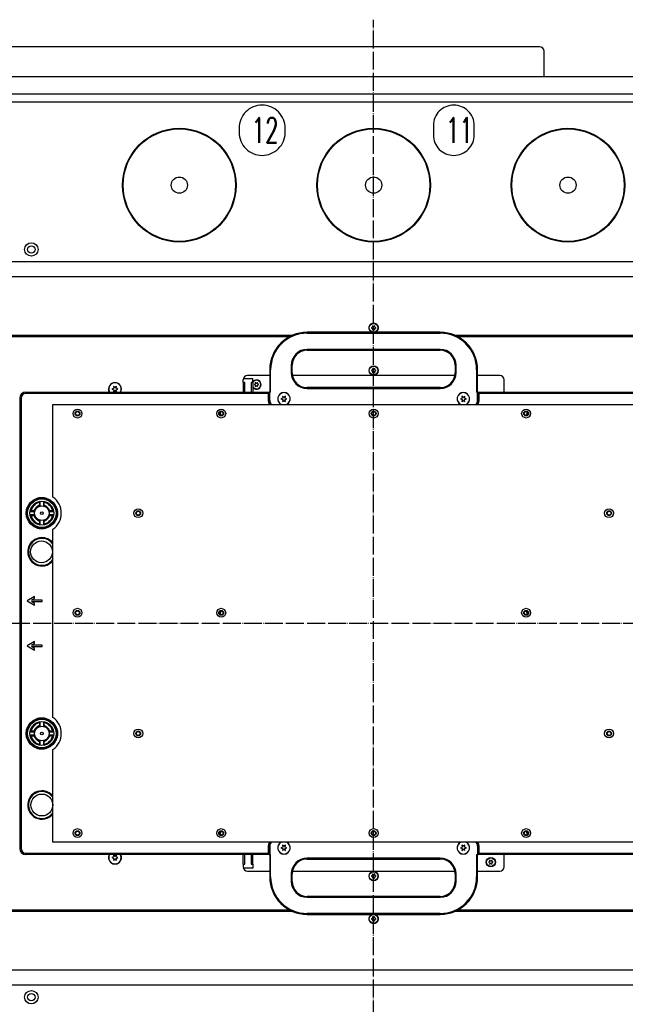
# Model space of a CAD drawing. Extents: x -1765 to 4890, y -3431 to 1272.
# Tile 104 of 189: x 743 to 1148, y -355 to 304. Entities that reach past the tile are written whole.
import ezdxf

# ---------------------------------------------------------------- set-up
doc = ezdxf.new("R2010")
doc.units = 0
doc.linetypes.add('DASHED', pattern=[15, 7, -8])
doc.linetypes.add('DOT_CENTER', pattern=[14, 12, -1, 0, -1])
doc.layers.get('0').update_dxf_attribs({"linetype": 'CONTINUOUS'})
doc.layers.add('1', color=7, linetype='CONTINUOUS')
doc.layers.add('KONTUR', color=7, linetype='CONTINUOUS')
doc.styles.add('CONVERTER_2', font='txt.shx', dxfattribs={"width": 0.63})

# ---------------------------------------------------------------- blocks, each defined once
blk = doc.blocks.new('MANIPULATOR_TOPVIEW__283', base_point=(-2790.62, -2107.79))
at = {"layer": '1', "color": 7, "linetype": 'CONTINUOUS'}
for q in [(1094, 282.5), (689.15, 265.5)]:
    blk.add_line((1094, 265.5), q, dxfattribs=at)
blk.add_arc((1091, 282.5), 3, 0, 90, dxfattribs=at)
at = {"layer": 'KONTUR', "color": 7, "linetype": 'CONTINUOUS'}
for p, q in [((889.33, 285.5), (459.5, 285.5)), ((1091, 285.5), (889.33, 285.5))]:
    blk.add_line(p, q, dxfattribs=at)
blk = doc.blocks.new('TH_TV__284', base_point=(586, 286.02))
at = {"color": 3, "linetype": 'DASHED'}
for p, q in [((1261, 265.5), (699, 265.5)), ((837, 265.5), (739, 265.5)), ((921.02, 265.5), (837, 265.5)), ((930.85, 265.5), (921.02, 265.5)), ((1029.15, 265.5), (930.85, 265.5)), ((1038.98, 265.5), (1029.15, 265.5)), ((1118.25, 265.5), (1038.98, 265.5)), ((1118.75, 265.5), (1118.25, 265.5)), ((1118.75, 265.5), (1118.25, 265.5)), ((1120.25, 265.5), (1118.75, 265.5)), ((1120.25, 265.5), (1118.75, 265.5)), ((1123, 265.5), (1120.25, 265.5)), ((1123, 265.5), (1120.25, 265.5)), ((1221, 265.5), (1123, 265.5)), ((1221, 265.5), (1123, 265.5)), ((892.7, 60.95), (892.7, 62.8)), ((892.7, 60.95), (892.7, 62.8)), ((892.7, 60.95), (892.7, 54.6)), ((892.7, 60.95), (892.7, 54.6)), ((1067.3, 54.6), (1067.3, 62.8)), ((911.1, 54.6), (910.5, 54.6)), ((1049.5, 54.6), (1048.9, 54.6)), ((892.7, -260.95), (892.7, -254.6)), ((892.7, -260.95), (892.7, -254.6)), ((910.5, -254.6), (911.1, -254.6)), ((1048.9, -254.6), (1049.5, -254.6)), ((1067.3, -262.8), (1067.3, -254.6)), ((892.7, -260.95), (892.7, -262.8)), ((892.7, -260.95), (892.7, -262.8))]:
    blk.add_line(p, q, dxfattribs=at)
at = {"color": 3, "linetype": 'CONTINUOUS'}
for p, q in [((1261, 265.5), (699, 265.5)), ((837, 265.5), (739, 265.5)), ((921.02, 265.5), (837, 265.5)), ((930.85, 265.5), (921.02, 265.5)), ((1029.15, 265.5), (930.85, 265.5)), ((1038.98, 265.5), (1029.15, 265.5)), ((1118.25, 265.5), (1038.98, 265.5)), ((1118.75, 265.5), (1118.25, 265.5)), ((1120.25, 265.5), (1118.75, 265.5)), ((1123, 265.5), (1120.25, 265.5)), ((1221, 265.5), (1123, 265.5)), ((698.93, 254.02), (1261.07, 254.02)), ((699.09, 248.77), (1260.91, 248.77)), ((1222.8, 141.68), (737.2, 141.68)), ((1222.8, 131.68), (737.2, 131.68)), ((979.2, 98.97), (979.31, 97.98)), ((980, 98.38), (979.2, 98.97)), ((980.8, 98.97), (980, 98.38)), ((980.69, 97.98), (980.8, 98.97)), ((925.43, 92.48), (733.6, 92.48)), ((935.5, 94), (935.5, 94.6)), ((1024.5, 94.6), (935.5, 94.6)), ((935.5, 94), (1024.5, 94)), ((979.31, 97.98), (978.4, 97.58)), ((978.4, 97.58), (979.31, 97.18)), ((979.31, 97.18), (979.2, 96.19)), ((979.2, 96.19), (980, 96.78)), ((980, 96.78), (980.8, 96.19)), ((981.6, 97.58), (980.69, 97.98)), ((980.69, 97.18), (981.6, 97.58)), ((980.8, 96.19), (980.69, 97.18)), ((1024.5, 94), (1024.5, 94.6)), ((1226.4, 92.48), (1034.57, 92.48)), ((923.59, 91.58), (733.6, 91.58)), ((1226.4, 91.58), (1036.41, 91.58)), ((935.5, 83.2), (935.5, 82.6)), ((1024.5, 83.2), (935.5, 83.2)), ((935.5, 82.6), (1024.5, 82.6)), ((1024.5, 83.2), (1024.5, 82.6)), ((925.5, 72.6), (924.9, 72.6)), ((924.9, 72.6), (924.9, 67.6)), ((925.5, 67.6), (925.5, 72.6)), ((1034.5, 72.6), (1035.1, 72.6)), ((1034.5, 72.6), (1034.5, 67.6)), ((1035.1, 67.6), (1035.1, 72.6)), ((910.5, 69.6), (910.5, 54.6)), ((911.1, 69.6), (910.5, 69.6)), ((911.1, 54.6), (911.1, 69.6)), ((924.9, 67.6), (925.5, 67.6)), ((979.31, 69.4), (978.4, 69)), ((978.4, 69), (979.31, 68.6)), ((979.2, 70.39), (979.31, 69.4)), ((980, 69.8), (979.2, 70.39)), ((979.31, 68.6), (979.2, 67.61)), ((979.2, 67.61), (980, 68.2)), ((980.8, 70.39), (980, 69.8)), ((980, 68.2), (980.8, 67.61)), ((980.69, 69.4), (980.8, 70.39)), ((981.6, 69), (980.69, 69.4)), ((980.69, 68.6), (981.6, 69)), ((980.8, 67.61), (980.69, 68.6)), ((1035.1, 67.6), (1034.5, 67.6)), ((1048.9, 69.6), (1048.9, 54.6)), ((1048.9, 69.6), (1049.5, 69.6)), ((1049.5, 54.6), (1049.5, 69.6)), ((892.7, 60.95), (892.7, 62.8)), ((893.75, 60.95), (892.7, 60.95)), ((892.7, 60.95), (892.7, 54.6)), ((892.82, 63.65), (899.2, 63.65)), ((893.75, 54.6), (893.75, 60.95)), ((910.5, 65.8), (895.7, 65.8)), ((899.2, 60.95), (898.15, 60.95)), ((898.15, 60.95), (898.15, 54.6)), ((899.2, 60.95), (899.2, 63.65)), ((899.2, 60.95), (899.2, 54.6)), ((900.91, 60.08), (900, 59.68)), ((900, 59.68), (900.91, 59.28)), ((901.6, 60.48), (900.8, 61.07)), ((900.8, 61.07), (900.91, 60.08)), ((900.91, 59.28), (900.8, 58.29)), ((902.4, 61.07), (901.6, 60.48)), ((902.29, 60.08), (902.4, 61.07)), ((903.2, 59.68), (902.29, 60.08)), ((902.29, 59.28), (903.2, 59.68)), ((902.4, 58.29), (902.29, 59.28)), ((1034.34, 65.8), (925.66, 65.8)), ((1064.3, 65.8), (1049.5, 65.8)), ((1067.3, 54.6), (1067.3, 62.8)), ((747.2, 54.6), (910, 54.6)), ((747.2, 53.6), (747.2, 54.6)), ((909.5, 53.6), (747.2, 53.6)), ((806.08, 57.18), (804.95, 56.68)), ((804.95, 56.68), (806.08, 56.18)), ((805.95, 58.41), (806.08, 57.18)), ((806.95, 57.68), (805.95, 58.41)), ((806.08, 56.18), (805.95, 54.95)), ((805.95, 54.95), (806.95, 55.68)), ((807.95, 58.41), (806.95, 57.68)), ((806.95, 55.68), (807.95, 54.95)), ((807.82, 57.18), (807.95, 58.41)), ((808.95, 56.68), (807.82, 57.18)), ((807.82, 56.18), (808.95, 56.68)), ((807.95, 54.95), (807.82, 56.18)), ((900.8, 58.29), (901.6, 58.88)), ((901.6, 58.88), (902.4, 58.29)), ((909.5, 53.6), (910, 54.1)), ((909.5, 53.6), (909.5, 49.1)), ((910, 54.1), (910, 54.6)), ((910.5, 54.6), (910, 54.6)), ((910, 54.1), (910, 49.1)), ((910.5, 49.1), (910.5, 54.6)), ((911.1, 54.6), (910.5, 54.6)), ((935.5, 57.6), (935.5, 57)), ((1024.5, 57.6), (935.5, 57.6)), ((935.5, 57), (1024.5, 57)), ((1024.5, 57), (1024.5, 57.6)), ((1049.5, 54.6), (1048.9, 54.6)), ((1049.5, 49.1), (1049.5, 54.6)), ((1050, 54.6), (1049.5, 54.6)), ((1050, 54.6), (1050, 54.1)), ((1050, 54.6), (1212.8, 54.6)), ((1050, 49.1), (1050, 54.1)), ((1050, 54.1), (1050.5, 53.6)), ((1050.5, 49.1), (1050.5, 53.6)), ((1212.8, 53.6), (1050.5, 53.6)), ((744.2, 50.6), (743.2, 50.6)), ((743.2, 50.6), (743.2, -250.6)), ((744.2, 50.6), (744.2, -250.6)), ((765.37, 46.32), (1189.01, 46.32)), ((765.37, -15.61), (765.37, 46.32)), ((909.5, 49.1), (910, 49.1)), ((919.13, 50.6), (918, 50.1)), ((918, 50.1), (919.13, 49.6)), ((920, 51.1), (919, 51.83)), ((919, 51.83), (919.13, 50.6)), ((919.13, 49.6), (919, 48.37)), ((919, 48.37), (920, 49.1)), ((921, 51.83), (920, 51.1)), ((920, 49.1), (921, 48.37)), ((920.87, 50.6), (921, 51.83)), ((922, 50.1), (920.87, 50.6)), ((920.87, 49.6), (922, 50.1)), ((921, 48.37), (920.87, 49.6)), ((1039.13, 50.6), (1038, 50.1)), ((1038, 50.1), (1039.13, 49.6)), ((1040, 51.1), (1039, 51.83)), ((1039, 51.83), (1039.13, 50.6)), ((1039.13, 49.6), (1039, 48.37)), ((1039, 48.37), (1040, 49.1)), ((1041, 51.83), (1040, 51.1)), ((1040, 49.1), (1041, 48.37)), ((1040.87, 50.6), (1041, 51.83)), ((1042, 50.1), (1040.87, 50.6)), ((1040.87, 49.6), (1042, 50.1)), ((1041, 48.37), (1040.87, 49.6)), ((1050, 49.1), (1050.5, 49.1)), ((877.52, 39.19), (877.52, 39.14)), ((877.72, 39.19), (877.72, 39.07)), ((1082.28, 39.07), (1082.28, 39.19)), ((1082.48, 39.14), (1082.48, 39.19)), ((756.53, -18.58), (756.53, -18.46)), ((756.53, -18.58), (756.53, -19.11)), ((756.53, -19.11), (756.53, -21.08)), ((756.83, -21.09), (756.83, -18.41)), ((759.23, -18.41), (759.23, -21.09)), ((759.53, -18.58), (759.53, -18.46)), ((759.53, -19.11), (759.53, -18.58)), ((759.53, -21.08), (759.53, -19.11)), ((750.09, -25.14), (752.78, -25.14)), ((750.15, -24.84), (750.27, -24.84)), ((750.27, -24.84), (750.8, -24.84)), ((752.77, -24.84), (750.8, -24.84)), ((753.24, -24.84), (752.77, -24.84)), ((753.24, -24.84), (753.26, -24.84)), ((756.53, -21.08), (756.53, -21.55)), ((756.53, -21.57), (756.53, -21.55)), ((759.53, -21.55), (759.53, -21.08)), ((759.53, -21.55), (759.53, -21.57)), ((762.8, -24.84), (762.82, -24.84)), ((763.29, -24.84), (762.82, -24.84)), ((763.27, -25.14), (765.96, -25.14)), ((765.26, -24.84), (763.29, -24.84)), ((765.26, -24.84), (765.79, -24.84)), ((765.79, -24.84), (765.91, -24.84)), ((752.78, -27.54), (750.09, -27.54)), ((750.15, -27.84), (750.27, -27.84)), ((750.27, -27.84), (750.8, -27.84)), ((750.8, -27.84), (752.77, -27.84)), ((752.77, -27.84), (753.24, -27.84)), ((753.26, -27.84), (753.24, -27.84)), ((756.53, -31.13), (756.53, -31.11)), ((756.53, -31.13), (756.53, -31.6)), ((756.53, -31.6), (756.53, -33.57)), ((756.83, -34.27), (756.83, -31.59)), ((759.23, -31.59), (759.23, -34.27)), ((759.53, -31.11), (759.53, -31.13)), ((759.53, -31.6), (759.53, -31.13)), ((759.53, -33.57), (759.53, -31.6)), ((762.82, -27.84), (762.8, -27.84)), ((762.82, -27.84), (763.29, -27.84)), ((765.96, -27.54), (763.27, -27.54)), ((763.29, -27.84), (765.26, -27.84)), ((765.26, -27.84), (765.79, -27.84)), ((765.79, -27.84), (765.91, -27.84)), ((756.53, -33.57), (756.53, -34.1)), ((756.53, -34.22), (756.53, -34.1)), ((759.53, -34.1), (759.53, -33.57)), ((759.53, -34.22), (759.53, -34.1)), ((765.37, -162.93), (765.37, -37.07)), ((753.2, -82.11), (748.2, -85)), ((748.2, -85), (753.2, -87.89)), ((751.07, -84.5), (753.2, -83.27)), ((758.2, -84.5), (751.07, -84.5)), ((753.2, -86.73), (751.07, -85.5)), ((751.07, -85.5), (758.2, -85.5)), ((753.2, -83.27), (753.2, -82.11)), ((758.2, -85.5), (758.2, -84.5)), ((753.2, -87.89), (753.2, -86.73)), ((877.52, -91.82), (877.52, -91.87)), ((877.72, -91.75), (877.72, -91.87)), ((1082.28, -91.87), (1082.28, -91.75)), ((1082.48, -91.87), (1082.48, -91.82)), ((753.2, -112.11), (748.2, -115)), ((748.2, -115), (753.2, -117.89)), ((751.07, -114.5), (753.2, -113.27)), ((758.2, -114.5), (751.07, -114.5)), ((751.07, -115.5), (758.2, -115.5)), ((753.2, -116.73), (751.07, -115.5)), ((753.2, -113.27), (753.2, -112.11)), ((753.2, -117.89), (753.2, -116.73)), ((758.2, -115.5), (758.2, -114.5)), ((756.53, -165.9), (756.53, -165.78)), ((756.53, -165.9), (756.53, -166.43)), ((756.53, -166.43), (756.53, -168.4)), ((756.53, -168.4), (756.53, -168.87)), ((756.53, -168.89), (756.53, -168.87)), ((756.83, -168.41), (756.83, -165.73)), ((759.23, -165.73), (759.23, -168.41)), ((759.53, -165.9), (759.53, -165.78)), ((759.53, -166.43), (759.53, -165.9)), ((759.53, -168.4), (759.53, -166.43)), ((759.53, -168.87), (759.53, -168.4)), ((759.53, -168.87), (759.53, -168.89)), ((750.09, -172.46), (752.78, -172.46)), ((752.78, -174.86), (750.09, -174.86)), ((750.15, -172.16), (750.27, -172.16)), ((750.15, -175.16), (750.27, -175.16)), ((750.8, -172.16), (750.27, -172.16)), ((750.27, -175.16), (750.8, -175.16)), ((752.77, -172.16), (750.8, -172.16)), ((750.8, -175.16), (752.77, -175.16)), ((753.24, -172.16), (752.77, -172.16)), ((752.77, -175.16), (753.24, -175.16)), ((753.24, -172.16), (753.26, -172.16)), ((753.26, -175.16), (753.24, -175.16)), ((762.8, -172.16), (762.82, -172.16)), ((762.82, -175.16), (762.8, -175.16)), ((763.29, -172.16), (762.82, -172.16)), ((762.82, -175.16), (763.29, -175.16)), ((763.27, -172.46), (765.96, -172.46)), ((765.96, -174.86), (763.27, -174.86)), ((765.26, -172.16), (763.29, -172.16)), ((763.29, -175.16), (765.26, -175.16)), ((765.26, -172.16), (765.79, -172.16)), ((765.26, -175.16), (765.79, -175.16)), ((765.79, -172.16), (765.91, -172.16)), ((765.79, -175.16), (765.91, -175.16)), ((756.53, -178.45), (756.53, -178.43)), ((756.53, -178.45), (756.53, -178.92)), ((756.53, -178.92), (756.53, -180.89)), ((756.53, -180.89), (756.53, -181.42)), ((756.53, -181.54), (756.53, -181.42)), ((756.83, -181.59), (756.83, -178.91)), ((759.23, -178.91), (759.23, -181.59)), ((759.53, -178.43), (759.53, -178.45)), ((759.53, -178.92), (759.53, -178.45)), ((759.53, -180.89), (759.53, -178.92)), ((759.53, -181.42), (759.53, -180.89)), ((759.53, -181.54), (759.53, -181.42)), ((765.37, -246.32), (765.37, -184.39)), ((877.52, -239.14), (877.52, -239.19)), ((877.72, -239.07), (877.72, -239.19)), ((1082.28, -239.19), (1082.28, -239.07)), ((1082.48, -239.19), (1082.48, -239.14)), ((1189.01, -246.32), (765.37, -246.32)), ((909.5, -249.1), (910, -249.1)), ((909.5, -249.1), (909.5, -253.6)), ((910, -249.1), (910, -254.1)), ((910.5, -249.1), (910.5, -254.6)), ((919.13, -249.6), (918, -250.1)), ((918, -250.1), (919.13, -250.6)), ((920, -249.1), (919, -248.37)), ((919, -248.37), (919.13, -249.6)), ((921, -248.37), (920, -249.1)), ((920.87, -249.6), (921, -248.37)), ((922, -250.1), (920.87, -249.6)), ((920.87, -250.6), (922, -250.1)), ((1039.13, -249.6), (1038, -250.1)), ((1038, -250.1), (1039.13, -250.6)), ((1040, -249.1), (1039, -248.37)), ((1039, -248.37), (1039.13, -249.6)), ((1041, -248.37), (1040, -249.1)), ((1040.87, -249.6), (1041, -248.37)), ((1042, -250.1), (1040.87, -249.6)), ((1040.87, -250.6), (1042, -250.1)), ((1049.5, -249.1), (1049.5, -254.6)), ((1050, -254.1), (1050, -249.1)), ((1050, -249.1), (1050.5, -249.1)), ((1050.5, -253.6), (1050.5, -249.1)), ((743.2, -250.6), (744.2, -250.6)), ((747.2, -254.6), (747.2, -253.6)), ((747.2, -253.6), (909.5, -253.6)), ((910, -254.6), (747.2, -254.6)), ((806.08, -256.18), (804.95, -256.68)), ((804.95, -256.68), (806.08, -257.18)), ((806.95, -255.68), (805.95, -254.95)), ((805.95, -254.95), (806.08, -256.18)), ((807.95, -254.95), (806.95, -255.68)), ((807.82, -256.18), (807.95, -254.95)), ((808.95, -256.68), (807.82, -256.18)), ((807.82, -257.18), (808.95, -256.68)), ((892.7, -260.95), (892.7, -254.6)), ((893.75, -260.95), (893.75, -254.6)), ((898.15, -254.6), (898.15, -260.95)), ((899.2, -260.95), (899.2, -254.6)), ((910, -254.1), (909.5, -253.6)), ((910, -254.1), (910, -254.6)), ((910, -254.6), (910.5, -254.6)), ((910.5, -254.6), (910.5, -269.6)), ((910.5, -254.6), (911.1, -254.6)), ((911.1, -269.6), (911.1, -254.6)), ((919.13, -250.6), (919, -251.83)), ((919, -251.83), (920, -251.1)), ((920, -251.1), (921, -251.83)), ((921, -251.83), (920.87, -250.6)), ((1039.13, -250.6), (1039, -251.83)), ((1039, -251.83), (1040, -251.1)), ((1040, -251.1), (1041, -251.83)), ((1041, -251.83), (1040.87, -250.6)), ((1048.9, -254.6), (1049.5, -254.6)), ((1048.9, -254.6), (1048.9, -269.6)), ((1049.5, -269.6), (1049.5, -254.6)), ((1049.5, -254.6), (1050, -254.6)), ((1050.5, -253.6), (1050, -254.1)), ((1050, -254.6), (1050, -254.1)), ((1212.8, -254.6), (1050, -254.6)), ((1050.5, -253.6), (1212.8, -253.6)), ((1067.3, -262.8), (1067.3, -254.6)), ((806.08, -257.18), (805.95, -258.41)), ((805.95, -258.41), (806.95, -257.68)), ((806.95, -257.68), (807.95, -258.41)), ((807.95, -258.41), (807.82, -257.18)), ((892.7, -260.95), (893.75, -260.95)), ((892.7, -260.95), (892.7, -262.8)), ((898.15, -260.95), (899.2, -260.95)), ((899.2, -260.95), (899.2, -263.65)), ((935.5, -257), (935.5, -257.6)), ((1024.5, -257), (935.5, -257)), ((935.5, -257.6), (1024.5, -257.6)), ((1024.5, -257.6), (1024.5, -257)), ((1057.71, -259.28), (1056.8, -259.68)), ((1056.8, -259.68), (1057.71, -260.08)), ((1058.4, -258.88), (1057.6, -258.29)), ((1057.6, -258.29), (1057.71, -259.28)), ((1057.71, -260.08), (1057.6, -261.07)), ((1057.6, -261.07), (1058.4, -260.48)), ((1059.2, -258.29), (1058.4, -258.88)), ((1058.4, -260.48), (1059.2, -261.07)), ((1059.09, -259.28), (1059.2, -258.29)), ((1060, -259.68), (1059.09, -259.28)), ((1059.09, -260.08), (1060, -259.68)), ((1059.2, -261.07), (1059.09, -260.08)), ((899.2, -263.65), (892.82, -263.65)), ((895.7, -265.8), (910.5, -265.8)), ((911.1, -269.6), (910.5, -269.6)), ((924.9, -267.6), (925.5, -267.6)), ((924.9, -267.6), (924.9, -272.6)), ((925.5, -272.6), (925.5, -267.6)), ((925.66, -265.8), (1034.34, -265.8)), ((979.31, -268.6), (978.4, -269)), ((978.4, -269), (979.31, -269.4)), ((979.2, -267.61), (979.31, -268.6)), ((980, -268.2), (979.2, -267.61)), ((979.31, -269.4), (979.2, -270.39)), ((979.2, -270.39), (980, -269.8)), ((980.8, -267.61), (980, -268.2)), ((980, -269.8), (980.8, -270.39)), ((980.69, -268.6), (980.8, -267.61)), ((981.6, -269), (980.69, -268.6)), ((980.69, -269.4), (981.6, -269)), ((980.8, -270.39), (980.69, -269.4)), ((1034.5, -267.6), (1034.5, -272.6)), ((1035.1, -267.6), (1034.5, -267.6)), ((1035.1, -272.6), (1035.1, -267.6)), ((1048.9, -269.6), (1049.5, -269.6)), ((1049.5, -265.8), (1064.3, -265.8)), ((925.5, -272.6), (924.9, -272.6)), ((1034.5, -272.6), (1035.1, -272.6)), ((935.5, -283.2), (935.5, -282.6)), ((1024.5, -282.6), (935.5, -282.6)), ((1024.5, -283.2), (1024.5, -282.6)), ((935.5, -283.2), (1024.5, -283.2)), ((733.6, -291.58), (923.59, -291.58)), ((733.6, -292.48), (925.43, -292.48)), ((935.5, -294), (935.5, -294.6)), ((1024.5, -294), (935.5, -294)), ((935.5, -294.6), (1024.5, -294.6)), ((979.2, -296.19), (979.31, -297.18)), ((980, -296.78), (979.2, -296.19)), ((980.8, -296.19), (980, -296.78)), ((980.69, -297.18), (980.8, -296.19)), ((1024.5, -294), (1024.5, -294.6)), ((1034.57, -292.48), (1226.4, -292.48)), ((1036.41, -291.58), (1226.4, -291.58)), ((979.31, -297.18), (978.4, -297.58)), ((978.4, -297.58), (979.31, -297.98)), ((979.31, -297.98), (979.2, -298.97)), ((979.2, -298.97), (980, -298.38)), ((980, -298.38), (980.8, -298.97)), ((981.6, -297.58), (980.69, -297.18)), ((980.69, -297.98), (981.6, -297.58)), ((980.8, -298.97), (980.69, -297.98)), ((737.2, -331.68), (1222.8, -331.68)), ((737.2, -341.68), (1222.8, -341.68))]:
    blk.add_line(p, q, dxfattribs=at)
for centre, radius in [((850, 193), 38), ((850, 193), 37.57), ((980, 193), 38), ((980, 193), 37.57), ((1110, 193), 38), ((1110, 193), 37.57), ((850, 193), 5.45), ((980, 193), 5.45), ((1110, 193), 5.45), ((751, 150), 4.5), ((751, 150), 2.5), ((980, 97.58), 2.9), ((980, 69), 3.1), ((980, 69), 2.9), ((781.88, 40.29), 3), ((781.88, 40.29), 1.6), ((781.88, 40.29), 1.25), ((878, 40.29), 3), ((878, 40.29), 1.6), ((878, 40.29), 1.25), ((980, 40.29), 3), ((980, 40.29), 1.6), ((980, 40.29), 1.25), ((1082, 40.29), 3), ((1082, 40.29), 1.6), ((1082, 40.29), 1.25), ((758.03, -26.34), 10.5), ((758.03, -26.34), 9.5), ((758.03, -26.34), 8.02), ((758.03, -26.34), 4.9), ((758.03, -26.34), 0.9), ((822.52, -26.34), 3), ((822.52, -26.34), 1.6), ((822.52, -26.34), 1.25), ((1137.48, -26.34), 3), ((1137.48, -26.34), 1.6), ((1137.48, -26.34), 1.25), ((757.76, -52.17), 7.3), ((781.88, -92.97), 3), ((781.88, -92.97), 1.6), ((781.88, -92.97), 1.25), ((878, -92.97), 3), ((878, -92.97), 1.6), ((878, -92.97), 1.25), ((1082, -92.97), 3), ((1082, -92.97), 1.6), ((1082, -92.97), 1.25), ((758.03, -173.66), 10.5), ((758.03, -173.66), 9.5), ((758.03, -173.66), 8.02), ((758.03, -173.66), 4.9), ((822.52, -173.66), 3), ((1137.48, -173.66), 3), ((758.03, -173.66), 0.9), ((822.52, -173.66), 1.6), ((822.52, -173.66), 1.25), ((1137.48, -173.66), 1.6), ((1137.48, -173.66), 1.25), ((758.03, -221.49), 7.3), ((781.88, -240.29), 3), ((781.88, -240.29), 1.6), ((781.88, -240.29), 1.25), ((878, -240.29), 3), ((878, -240.29), 1.6), ((878, -240.29), 1.25), ((980, -240.29), 3), ((980, -240.29), 1.6), ((980, -240.29), 1.25), ((1082, -240.29), 3), ((1082, -240.29), 1.6), ((1082, -240.29), 1.25), ((1058.4, -259.68), 3.1), ((1058.4, -259.68), 2.9), ((980, -269), 3.1), ((980, -269), 2.9), ((980, -297.58), 2.9), ((751, -350), 4.5), ((751, -350), 2.5)]:
    blk.add_circle(centre, radius, dxfattribs=at)
at = {"color": 3, "linetype": 'DASHED'}
for centre in [(758.03, -26.34), (758.03, -173.66)]:
    blk.add_circle(centre, 10.5, dxfattribs=at)
at = {"color": 3, "linetype": 'CONTINUOUS'}
for centre, radius, start, end in [((980, 97.58), 3.2, -68.63051, -111.36949), ((935.5, 69.6), 25, 90, 180), ((935.5, 69.6), 24.4, 90, 180), ((1024.5, 69.6), 25, 0, 90), ((1024.5, 69.6), 24.4, 0, 90), ((935.5, 72.6), 10.6, 90, 180), ((935.5, 72.6), 10, 90, 180), ((1024.5, 72.6), 10.6, 0, 90), ((1024.5, 72.6), 10, 0, 90), ((935.5, 67.6), 10.6, 180, -90), ((935.5, 67.6), 10, 180, -90), ((1024.5, 67.6), 10, -90, 0), ((1024.5, 67.6), 10.6, -90, 0), ((806.95, 56.68), 4.35, 90, -151.43464), ((806.95, 56.68), 4.15, -30.07974, -149.92026), ((806.95, 56.68), 4.35, -28.56536, 90), ((895.7, 62.8), 3, 90, 180), ((901.6, 59.68), 3.1, -140.73197, 90), ((901.6, 59.68), 3.1, 90, 140.73197), ((901.6, 59.68), 2.9, 0, 145.85158), ((901.6, 59.68), 2.9, -145.85158, 0), ((1064.3, 62.8), 3, 0, 90), ((747.2, 50.6), 4, 90, -180), ((747.2, 50.6), 3, 90, 180), ((920, 50.1), 4.2, 90, -115.84193), ((920, 50.1), 4.15, 90, -114.37784), ((920, 50.1), 4.2, -64.15807, 90), ((920, 50.1), 4.15, -65.62216, 90), ((1040, 50.1), 4.2, 90, -115.84193), ((1040, 50.1), 4.15, 90, -114.37784), ((1040, 50.1), 4.2, -64.15807, 90), ((1040, 50.1), 4.15, -65.62216, 90), ((914, 49.1), 4.5, 180, -141.84596), ((914, 49.1), 4, 180, -135.97278), ((914, 49.1), 3.5, 180, -127.41216), ((1046, 49.1), 3.5, -52.58784, 0), ((1046, 49.1), 4, -44.02722, 0), ((1046, 49.1), 4.5, -38.15404, 0), ((872.72, 39.19), 4.8, 0, 24.18164), ((872.72, 39.19), 5, 0, 24.88792), ((1087.28, 39.19), 5, 155.11208, 180), ((1087.28, 39.19), 4.8, 155.81836, 180), ((758.03, -26.34), 10, 98.62693, 171.37307), ((758.03, -26.34), 7.9, 100.9454, 169.0546), ((758.03, -26.34), 7.39, 101.71707, 168.28293), ((758.03, -26.34), 10, 90, 98.62693), ((758.03, -26.34), 10, 81.37307, 90), ((758.03, -26.34), 10, 8.62693, 81.37307), ((758.03, -26.34), 7.9, 10.9454, 79.0546), ((758.03, -26.34), 7.39, 11.71707, 78.28293), ((758.03, -26.34), 13, -55.61859, 55.61859), ((758.03, -26.34), 10, 171.37307, -171.37307), ((758.03, -26.34), 5.47, 105.92296, 164.07704), ((752.78, -23.64), 1.5, -90, -69.73318), ((758.03, -26.34), 5, 162.5424, 165.4506), ((758.03, -26.34), 5.02, 107.37979, 162.62021), ((758.03, -26.34), 5, 107.4576, 162.5424), ((758.03, -26.34), 5, 104.5494, 107.4576), ((755.33, -21.09), 1.5, -20.26682, 0), ((760.73, -21.09), 1.5, 180, -159.73318), ((758.03, -26.34), 5, 72.5424, 75.4506), ((758.03, -26.34), 5.47, 15.92296, 74.07704), ((758.03, -26.34), 5.02, 17.37979, 72.62021), ((758.03, -26.34), 5, 17.4576, 72.5424), ((763.27, -23.64), 1.5, -110.26682, -90), ((758.03, -26.34), 5, 14.5494, 17.4576), ((758.03, -26.34), 10, -8.62693, 8.62693), ((758.03, -26.34), 10, -171.37307, -98.62693), ((758.03, -26.34), 7.9, -169.0546, -100.9454), ((758.03, -26.34), 7.39, -168.28293, -101.71707), ((758.03, -26.34), 5.47, -164.07704, -105.92296), ((752.78, -29.04), 1.5, 69.73318, 90), ((758.03, -26.34), 5, -165.4506, -162.5424), ((758.03, -26.34), 5.02, -162.62021, -107.37979), ((758.03, -26.34), 5, -162.5424, -107.4576), ((758.03, -26.34), 5, -107.4576, -104.5494), ((755.33, -31.59), 1.5, 0, 20.26682), ((760.73, -31.59), 1.5, 159.73318, 180), ((758.03, -26.34), 5, -75.4506, -72.5424), ((758.03, -26.34), 7.9, -79.0546, -10.9454), ((758.03, -26.34), 7.39, -78.28293, -11.71707), ((758.03, -26.34), 5, -72.5424, -17.4576), ((758.03, -26.34), 5.02, -72.62021, -17.37979), ((758.03, -26.34), 5.47, -74.07704, -15.92296), ((758.03, -26.34), 10, -81.37307, -8.62693), ((763.27, -29.04), 1.5, 90, 110.26682), ((758.03, -26.34), 5, -17.4576, -14.5494), ((758.03, -26.34), 10, -98.62693, -90), ((758.03, -26.34), 10, -90, -81.37307), ((758.03, -52.17), 9.5, 90, -39.39885), ((758.03, -52.17), 9, 35.34567, -90), ((758.03, -52.17), 9.5, 39.39885, 90), ((758.03, -52.17), 9, -90, -35.34567), ((872.72, -91.87), 4.8, -24.18164, 0), ((872.72, -91.87), 5, -24.88792, 0), ((1087.28, -91.87), 5, 180, -155.11208), ((1087.28, -91.87), 4.8, 180, -155.81836), ((758.03, -173.66), 10, 98.62693, 171.37307), ((758.03, -173.66), 10, 90, 98.62693), ((758.03, -173.66), 10, 81.37307, 90), ((758.03, -173.66), 10, 8.62693, 81.37307), ((758.03, -173.66), 13, -55.61859, 55.61859), ((758.03, -173.66), 7.9, 100.9454, 169.0546), ((758.03, -173.66), 7.39, 101.71707, 168.28293), ((758.03, -173.66), 5.47, 105.92296, 164.07704), ((758.03, -173.66), 5.02, 107.37979, 162.62021), ((758.03, -173.66), 5, 107.4576, 162.5424), ((758.03, -173.66), 5, 104.5494, 107.4576), ((755.33, -168.41), 1.5, -20.26682, 0), ((760.73, -168.41), 1.5, 180, -159.73318), ((758.03, -173.66), 5, 72.5424, 75.4506), ((758.03, -173.66), 7.9, 10.9454, 79.0546), ((758.03, -173.66), 7.39, 11.71707, 78.28293), ((758.03, -173.66), 5.47, 15.92296, 74.07704), ((758.03, -173.66), 5.02, 17.37979, 72.62021), ((758.03, -173.66), 5, 17.4576, 72.5424), ((758.03, -173.66), 10, 171.37307, -171.37307), ((758.03, -173.66), 10, -171.37307, -98.62693), ((758.03, -173.66), 7.9, -169.0546, -100.9454), ((758.03, -173.66), 7.39, -168.28293, -101.71707), ((758.03, -173.66), 5.47, -164.07704, -105.92296), ((752.78, -170.96), 1.5, -90, -69.73318), ((752.78, -176.36), 1.5, 69.73318, 90), ((758.03, -173.66), 5, 162.5424, 165.4506), ((758.03, -173.66), 5, -165.4506, -162.5424), ((758.03, -173.66), 5.02, -162.62021, -107.37979), ((758.03, -173.66), 5, -162.5424, -107.4576), ((758.03, -173.66), 5, -72.5424, -17.4576), ((758.03, -173.66), 5.02, -72.62021, -17.37979), ((758.03, -173.66), 7.9, -79.0546, -10.9454), ((758.03, -173.66), 7.39, -78.28293, -11.71707), ((758.03, -173.66), 5.47, -74.07704, -15.92296), ((758.03, -173.66), 10, -81.37307, -8.62693), ((763.27, -170.96), 1.5, -110.26682, -90), ((763.27, -176.36), 1.5, 90, 110.26682), ((758.03, -173.66), 5, 14.5494, 17.4576), ((758.03, -173.66), 5, -17.4576, -14.5494), ((758.03, -173.66), 10, -8.62693, 8.62693), ((758.03, -173.66), 5, -107.4576, -104.5494), ((758.03, -173.66), 10, -98.62693, -90), ((755.33, -178.91), 1.5, 0, 20.26682), ((758.03, -173.66), 10, -90, -81.37307), ((760.73, -178.91), 1.5, 159.73318, 180), ((758.03, -173.66), 5, -75.4506, -72.5424), ((758.03, -221.49), 9.5, 90, -39.39885), ((758.03, -221.49), 9, 35.34567, -90), ((758.03, -221.49), 9.5, 39.39885, 90), ((758.03, -221.49), 9, -90, -35.34567), ((872.72, -239.19), 4.8, -24.18164, 0), ((872.72, -239.19), 5, -24.88792, 0), ((1087.28, -239.19), 5, 180, -155.11208), ((1087.28, -239.19), 4.8, 180, -155.81836), ((914, -249.1), 4.5, 141.84596, 180), ((914, -249.1), 4, 135.97278, 180), ((914, -249.1), 3.5, 127.41216, 180), ((920, -250.1), 4.2, 115.84193, -90), ((920, -250.1), 4.15, 114.37784, 65.62216), ((920, -250.1), 4.2, -90, 64.15807), ((1040, -250.1), 4.2, 115.84193, -90), ((1040, -250.1), 4.15, 114.37784, 65.62216), ((1040, -250.1), 4.2, -90, 64.15807), ((1046, -249.1), 3.5, 0, 52.58784), ((1046, -249.1), 4, 0, 44.02722), ((1046, -249.1), 4.5, 0, 38.15404), ((747.2, -250.6), 4, 180, -90), ((747.2, -250.6), 3, 180, -90), ((806.95, -256.68), 4.35, 151.43464, 28.56536), ((806.95, -256.68), 4.15, 149.92026, -90), ((806.95, -256.68), 4.15, -90, 30.07974), ((895.7, -262.8), 3, 180, -90), ((935.5, -267.6), 10.6, 90, 180), ((935.5, -267.6), 10, 90, 180), ((1024.5, -267.6), 10.6, 0, 90), ((1024.5, -267.6), 10, 0, 90), ((1064.3, -262.8), 3, -90, 0), ((935.5, -269.6), 25, 180, -90), ((935.5, -269.6), 24.4, 180, -90), ((1024.5, -269.6), 24.4, -90, 0), ((1024.5, -269.6), 25, -90, 0), ((935.5, -272.6), 10.6, 180, -90), ((935.5, -272.6), 10, 180, -90), ((1024.5, -272.6), 10, -90, 0), ((1024.5, -272.6), 10.6, -90, 0), ((980, -297.58), 3.2, 111.36949, -90), ((980, -297.58), 3.2, -90, 68.63051)]:
    blk.add_arc(centre, radius, start, end, dxfattribs=at)
at = {"color": 3, "linetype": 'DASHED'}
for centre, radius, start, end in [((758.03, -26.34), 10, 98.62693, 171.37307), ((758.03, -26.34), 10, 98.62693, 171.37307), ((758.03, -26.34), 10, 90, 98.62693), ((758.03, -26.34), 10, 90, 98.62693), ((758.03, -26.34), 10, 81.37307, 90), ((758.03, -26.34), 10, 81.37307, 90), ((758.03, -26.34), 10, 8.62693, 81.37307), ((758.03, -26.34), 10, 8.62693, 81.37307), ((758.03, -26.34), 10, 171.37307, -171.37307), ((758.03, -26.34), 10, 171.37307, -171.37307), ((758.03, -26.34), 5, 162.5424, 165.4506), ((758.03, -26.34), 5, 107.4576, 162.5424), ((758.03, -26.34), 5, 104.5494, 107.4576), ((758.03, -26.34), 5, 72.5424, 75.4506), ((758.03, -26.34), 5, 17.4576, 72.5424), ((758.03, -26.34), 5, 14.5494, 17.4576), ((758.03, -26.34), 10, -8.62693, 8.62693), ((758.03, -26.34), 10, -8.62693, 8.62693), ((758.03, -26.34), 10, -171.37307, -98.62693), ((758.03, -26.34), 10, -171.37307, -98.62693), ((758.03, -26.34), 5, -165.4506, -162.5424), ((758.03, -26.34), 5, -162.5424, -107.4576), ((758.03, -26.34), 5, -107.4576, -104.5494), ((758.03, -26.34), 5, -75.4506, -72.5424), ((758.03, -26.34), 5, -72.5424, -17.4576), ((758.03, -26.34), 10, -81.37307, -8.62693), ((758.03, -26.34), 10, -81.37307, -8.62693), ((758.03, -26.34), 5, -17.4576, -14.5494), ((758.03, -26.34), 10, -98.62693, -90), ((758.03, -26.34), 10, -98.62693, -90), ((758.03, -26.34), 10, -90, -81.37307), ((758.03, -26.34), 10, -90, -81.37307), ((758.03, -173.66), 10, 98.62693, 171.37307), ((758.03, -173.66), 10, 98.62693, 171.37307), ((758.03, -173.66), 10, 90, 98.62693), ((758.03, -173.66), 10, 90, 98.62693), ((758.03, -173.66), 10, 81.37307, 90), ((758.03, -173.66), 10, 81.37307, 90), ((758.03, -173.66), 10, 8.62693, 81.37307), ((758.03, -173.66), 10, 8.62693, 81.37307), ((758.03, -173.66), 5, 107.4576, 162.5424), ((758.03, -173.66), 5, 104.5494, 107.4576), ((758.03, -173.66), 5, 72.5424, 75.4506), ((758.03, -173.66), 5, 17.4576, 72.5424), ((758.03, -173.66), 10, 171.37307, -171.37307), ((758.03, -173.66), 10, 171.37307, -171.37307), ((758.03, -173.66), 10, -171.37307, -98.62693), ((758.03, -173.66), 10, -171.37307, -98.62693), ((758.03, -173.66), 5, 162.5424, 165.4506), ((758.03, -173.66), 5, -165.4506, -162.5424), ((758.03, -173.66), 5, -162.5424, -107.4576), ((758.03, -173.66), 5, -72.5424, -17.4576), ((758.03, -173.66), 10, -81.37307, -8.62693), ((758.03, -173.66), 10, -81.37307, -8.62693), ((758.03, -173.66), 5, 14.5494, 17.4576), ((758.03, -173.66), 5, -17.4576, -14.5494), ((758.03, -173.66), 10, -8.62693, 8.62693), ((758.03, -173.66), 10, -8.62693, 8.62693), ((758.03, -173.66), 5, -107.4576, -104.5494), ((758.03, -173.66), 10, -98.62693, -90), ((758.03, -173.66), 10, -98.62693, -90), ((758.03, -173.66), 10, -90, -81.37307), ((758.03, -173.66), 10, -90, -81.37307), ((758.03, -173.66), 5, -75.4506, -72.5424)]:
    blk.add_arc(centre, radius, start, end, dxfattribs=at)
blk = doc.blocks.new('TEXT__285', base_point=(560, -567.68))
at = {"layer": '1', "color": 1}
for points in [[(905.38, 212.92), (905.38, 212.92, 0.414214), (920.83, 228.38), (920.83, 231.07, 0.414214), (905.38, 246.52), (905.38, 246.52, 0.414214), (889.92, 231.07), (889.92, 228.38, 0.414214)], [(1033.61, 212.92), (1033.61, 212.92, 0.414214), (1047.3, 226.62), (1047.3, 232.83, 0.414214), (1033.61, 246.52), (1033.61, 246.52, 0.414214), (1019.92, 232.83), (1019.92, 226.62, 0.414214)]]:
    blk.add_lwpolyline(points, format="xyb", close=True, dxfattribs=at)
at = {"layer": '1', "color": 1, "style": 'CONVERTER_2', "width": 0.63}
for s, p in [('12', (898.32, 221.32)), ('11', (1028.32, 221.32))]:
    blk.add_text(s, height=16.8, dxfattribs=at).set_placement(p)
blk = doc.blocks.new('TH_B__286', base_point=(1252.51, -368.27))
at = {"layer": '1', "color": 1, "linetype": 'DOT_CENTER'}
for p, q in [((980, -505.25), (980, 303.64)), ((413.75, -100), (1395.07, -100))]:
    blk.add_line(p, q, dxfattribs=at)
at = {"layer": '1'}
for name, p in [('MANIPULATOR_TOPVIEW__283', (-2790.62, -2107.79)), ('TH_TV__284', (586, 286.02)), ('TEXT__285', (560, -567.68))]:
    blk.add_blockref(name, p, dxfattribs=at)
blk = doc.blocks.new('GEOMETRY__287', base_point=(-1358.74, 9747.76))
blk.add_blockref('TH_B__286', (1252.51, -368.27))
blk = doc.blocks.new('D-E6978-60041-1S11B__288', base_point=(-1544.87, 9971.2))
at = {"layer": '1'}
blk.add_blockref('GEOMETRY__287', (-1358.74, 9747.76), dxfattribs=at)

msp = doc.modelspace()

# ---------------------------------------------------------------- block references
msp.add_blockref('D-E6978-60041-1S11B__288', (-1544.87, 9971.2))

doc.saveas('drawing.dxf')
